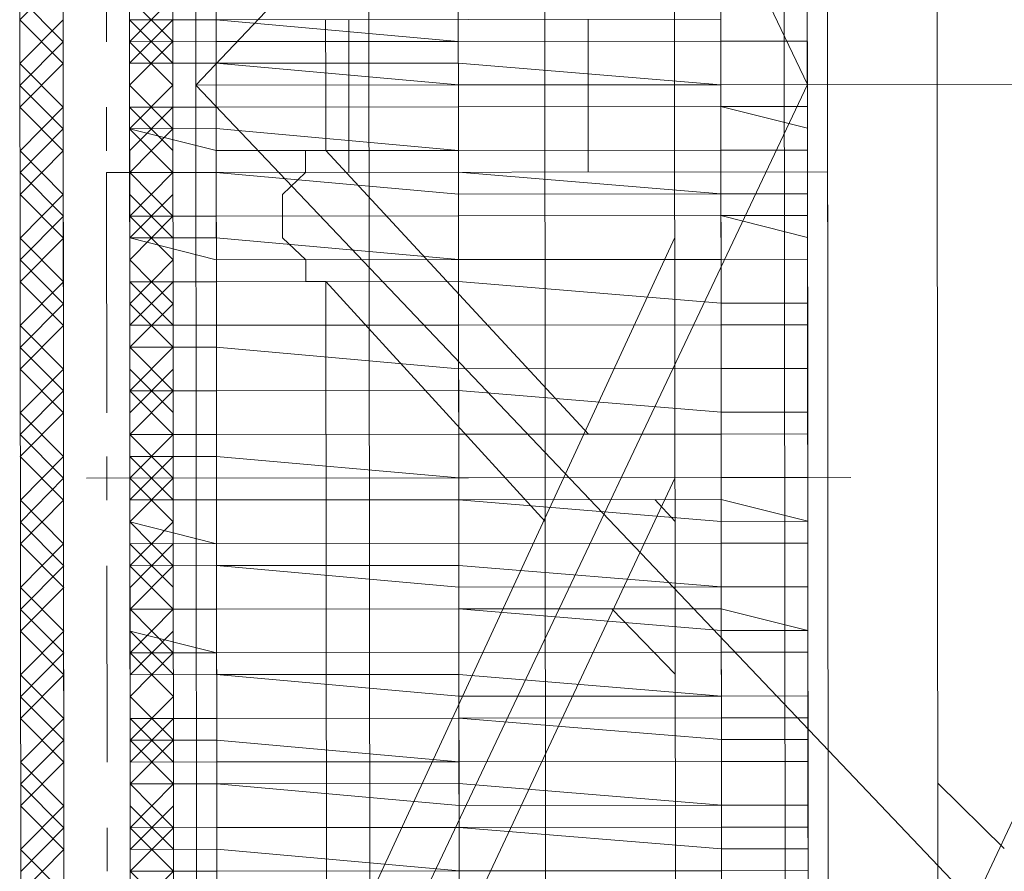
# Model space of a CAD drawing. Header units: inches. Extents: x -5850 to 5646, y 8947 to 13007.
# Tile 74 of 256: x -4345 to -4326, y 10572 to 10589. Entities that reach past the tile are written whole.
import ezdxf

# ---------------------------------------------------------------- set-up
doc = ezdxf.new("R2010")
doc.units = ezdxf.units.IN
doc.header["$MEASUREMENT"] = 0
doc.layers.add('at_Entity', color=7, linetype='Continuous')

msp = doc.modelspace()

# ---------------------------------------------------------------- linework, layer by layer
at = {"layer": 'at_Entity', "color": 7, "lineweight": 20}
for p, q in [((-4341.428, 10560.866), (-4342.113, 11327.941)), ((-4344.43, 10612.395), (-4344.408, 10587.474)), ((-4341.842, 10587.476), (-4341.865, 10612.397)), ((-4341.865, 10612.397), (-4330.02, 10587.487)), ((-4318.221, 10612.418), (-4341.842, 10587.476)), ((-4332.608, 10612.406), (-4332.586, 10587.485)), ((-4330.02, 10587.487), (-4330.043, 10612.408)), ((-4327.511, 10587.489), (-4327.533, 10612.41)), ((-4345.225, 10565.932), (-4345.25, 10593.808)), ((-4342.269, 10565.934), (-4342.294, 10593.811)), ((-4341.433, 10565.935), (-4341.458, 10593.811)), ((-4338.477, 10565.938), (-4338.502, 10593.814)), ((-4335.076, 10565.941), (-4335.101, 10593.817)), ((-4331.674, 10565.944), (-4331.699, 10593.82)), ((-4344.389, 10567.198), (-4344.412, 10592.967)), ((-4343.13, 10592.968), (-4343.107, 10567.199)), ((-4330.448, 10567.211), (-4330.471, 10592.979)), ((-4329.635, 10592.98), (-4329.612, 10567.211)), ((-4344.389, 10567.198), (-4344.412, 10592.543)), ((-4343.107, 10567.199), (-4343.129, 10592.544)), ((-4343.126, 10588.741), (-4343.126, 10589.165)), ((-4343.126, 10588.741), (-4341.453, 10588.743)), ((-4343.126, 10588.741), (-4343.126, 10588.317)), ((-4331.694, 10588.751), (-4341.453, 10588.743)), ((-4341.453, 10588.743), (-4341.432, 10565.087)), ((-4341.453, 10588.743), (-4336.769, 10588.323)), ((-4339.333, 10587.479), (-4339.334, 10588.744)), ((-4338.888, 10588.745), (-4338.885, 10585.789)), ((-4334.26, 10588.749), (-4334.257, 10585.793)), ((-4331.694, 10588.751), (-4331.673, 10565.096)), ((-4330.021, 10588.329), (-4330.022, 10588.753)), ((-4330.022, 10588.753), (-4330.021, 10588.329)), ((-4343.126, 10588.317), (-4341.453, 10588.319)), ((-4343.125, 10587.899), (-4343.126, 10588.317)), ((-4343.125, 10587.899), (-4343.126, 10588.317)), ((-4336.769, 10588.323), (-4341.453, 10588.319)), ((-4336.769, 10588.323), (-4331.694, 10588.327)), ((-4331.694, 10588.327), (-4336.769, 10588.323)), ((-4331.694, 10588.327), (-4330.021, 10588.329)), ((-4330.021, 10588.329), (-4331.694, 10588.327)), ((-4330.021, 10588.329), (-4330.02, 10587.487)), ((-4343.125, 10587.899), (-4341.452, 10587.9)), ((-4341.452, 10587.9), (-4343.125, 10587.899)), ((-4343.125, 10587.051), (-4343.125, 10587.899)), ((-4336.768, 10587.905), (-4341.452, 10587.9)), ((-4341.452, 10587.9), (-4336.768, 10587.481)), ((-4336.768, 10587.905), (-4331.693, 10587.485)), ((-4330.02, 10587.487), (-4330.021, 10587.911)), ((-4344.408, 10587.474), (-4344.363, 10537.632)), ((-4343.125, 10587.051), (-4343.125, 10587.475)), ((-4318.198, 10587.497), (-4341.842, 10587.476)), ((-4341.798, 10537.634), (-4341.842, 10587.476)), ((-4341.842, 10587.476), (-4318.176, 10562.576)), ((-4330.02, 10587.487), (-4341.82, 10562.555)), ((-4339.332, 10586.213), (-4339.333, 10587.479)), ((-4331.693, 10587.485), (-4336.768, 10587.481)), ((-4332.586, 10587.485), (-4332.541, 10537.643)), ((-4331.693, 10587.485), (-4330.02, 10587.487)), ((-4330.02, 10587.487), (-4331.693, 10587.485)), ((-4329.976, 10537.645), (-4330.02, 10587.487)), ((-4330.02, 10587.487), (-4330.02, 10587.063)), ((-4327.466, 10537.647), (-4327.511, 10587.489)), ((-4343.125, 10587.051), (-4341.452, 10587.053)), ((-4341.452, 10587.053), (-4343.125, 10587.051)), ((-4343.124, 10586.633), (-4343.125, 10587.051)), ((-4343.124, 10586.633), (-4343.125, 10587.051)), ((-4341.452, 10587.053), (-4336.767, 10587.057)), ((-4336.767, 10587.057), (-4341.452, 10587.053)), ((-4336.767, 10587.057), (-4331.693, 10587.062)), ((-4331.693, 10587.062), (-4336.767, 10587.057)), ((-4330.02, 10587.063), (-4331.693, 10587.062)), ((-4331.693, 10587.062), (-4330.02, 10586.645)), ((-4330.02, 10586.645), (-4330.02, 10587.063)), ((-4330.019, 10586.221), (-4330.02, 10586.645)), ((-4330.02, 10586.645), (-4330.019, 10586.221)), ((-4341.451, 10586.635), (-4343.124, 10586.633)), ((-4343.124, 10586.633), (-4341.451, 10586.211)), ((-4343.123, 10585.786), (-4343.124, 10586.633)), ((-4341.451, 10586.635), (-4336.767, 10586.215)), ((-4343.123, 10585.786), (-4343.124, 10586.209)), ((-4336.767, 10586.215), (-4341.451, 10586.211)), ((-4339.722, 10586.212), (-4339.332, 10586.213)), ((-4339.722, 10585.789), (-4339.722, 10586.212)), ((-4339.332, 10586.213), (-4334.252, 10580.724)), ((-4336.767, 10586.215), (-4331.692, 10586.22)), ((-4331.692, 10586.22), (-4336.767, 10586.215)), ((-4331.692, 10586.22), (-4330.019, 10586.221)), ((-4330.019, 10586.221), (-4331.692, 10586.22)), ((-4330.019, 10586.221), (-4330.018, 10585.373)), ((-4343.57, 10585.785), (-4341.841, 10585.787)), ((-4343.57, 10585.785), (-4343.568, 10584.519)), ((-4343.123, 10585.786), (-4341.451, 10585.787)), ((-4341.451, 10585.787), (-4343.123, 10585.786)), ((-4343.123, 10584.943), (-4343.123, 10585.786)), ((-4329.629, 10585.798), (-4341.841, 10585.787)), ((-4336.766, 10585.791), (-4341.451, 10585.787)), ((-4341.451, 10585.787), (-4336.766, 10585.367)), ((-4340.168, 10585.364), (-4339.722, 10585.789)), ((-4336.766, 10585.791), (-4331.691, 10585.372)), ((-4330.018, 10585.373), (-4330.019, 10585.797)), ((-4329.629, 10585.798), (-4329.627, 10584.532)), ((-4343.123, 10584.943), (-4343.123, 10585.362)), ((-4340.167, 10584.522), (-4340.168, 10585.364)), ((-4331.691, 10585.372), (-4336.766, 10585.367)), ((-4331.691, 10585.372), (-4330.018, 10585.373)), ((-4330.018, 10585.373), (-4331.691, 10585.372)), ((-4330.018, 10585.373), (-4330.018, 10584.955)), ((-4343.123, 10584.943), (-4341.45, 10584.945)), ((-4341.45, 10584.945), (-4343.123, 10584.943)), ((-4343.122, 10584.52), (-4343.123, 10584.943)), ((-4343.122, 10584.52), (-4343.123, 10584.943)), ((-4341.45, 10584.945), (-4336.766, 10584.949)), ((-4336.766, 10584.949), (-4341.45, 10584.945)), ((-4336.766, 10584.949), (-4331.691, 10584.954)), ((-4331.691, 10584.954), (-4336.766, 10584.949)), ((-4330.018, 10584.955), (-4331.691, 10584.954)), ((-4331.691, 10584.954), (-4330.018, 10584.531)), ((-4330.018, 10584.531), (-4330.018, 10584.955)), ((-4341.449, 10584.521), (-4343.122, 10584.52)), ((-4343.122, 10584.52), (-4341.449, 10584.097)), ((-4343.122, 10583.672), (-4343.122, 10584.52)), ((-4341.449, 10584.521), (-4336.765, 10584.102)), ((-4332.583, 10584.529), (-4340.987, 10566.359)), ((-4339.72, 10584.099), (-4340.167, 10584.522)), ((-4330.017, 10584.108), (-4330.018, 10584.531)), ((-4330.018, 10584.531), (-4330.017, 10584.108)), ((-4327.496, 10570.169), (-4320.761, 10584.54)), ((-4343.122, 10583.672), (-4343.122, 10584.096)), ((-4336.765, 10584.102), (-4341.449, 10584.097)), ((-4339.72, 10583.675), (-4339.72, 10584.099)), ((-4336.765, 10584.102), (-4331.69, 10584.106)), ((-4331.69, 10584.106), (-4336.765, 10584.102)), ((-4331.69, 10584.106), (-4330.017, 10584.108)), ((-4330.017, 10584.108), (-4331.69, 10584.106)), ((-4330.017, 10584.108), (-4330.017, 10583.26)), ((-4343.122, 10583.672), (-4341.449, 10583.674)), ((-4341.449, 10583.674), (-4343.122, 10583.672)), ((-4343.121, 10582.83), (-4343.122, 10583.672)), ((-4341.449, 10583.674), (-4336.764, 10583.678)), ((-4336.764, 10583.678), (-4341.449, 10583.674)), ((-4339.33, 10583.675), (-4339.72, 10583.675)), ((-4339.318, 10570.158), (-4339.33, 10583.675)), ((-4339.33, 10583.675), (-4335.087, 10579.034)), ((-4336.764, 10583.678), (-4331.69, 10583.258)), ((-4331.69, 10583.258), (-4336.764, 10583.678)), ((-4330.017, 10583.26), (-4330.017, 10583.684)), ((-4343.121, 10582.83), (-4343.121, 10583.248)), ((-4331.69, 10583.258), (-4330.017, 10583.26)), ((-4330.017, 10583.26), (-4331.69, 10583.258)), ((-4330.016, 10582.842), (-4330.017, 10583.26)), ((-4330.017, 10583.26), (-4330.016, 10582.842)), ((-4336.764, 10582.836), (-4331.689, 10582.84)), ((-4331.689, 10582.84), (-4336.764, 10582.836)), ((-4331.689, 10582.84), (-4330.016, 10582.842)), ((-4330.016, 10582.842), (-4331.689, 10582.84)), ((-4330.016, 10582.842), (-4330.015, 10581.994)), ((-4343.121, 10582.83), (-4341.448, 10582.832)), ((-4341.448, 10582.832), (-4343.121, 10582.83)), ((-4343.12, 10582.406), (-4343.121, 10582.83)), ((-4343.12, 10582.406), (-4343.121, 10582.83)), ((-4341.448, 10582.832), (-4336.764, 10582.836)), ((-4341.448, 10582.832), (-4336.764, 10582.836)), ((-4343.12, 10582.406), (-4341.448, 10582.408)), ((-4341.448, 10582.408), (-4343.12, 10582.406)), ((-4343.12, 10581.564), (-4343.12, 10582.406)), ((-4341.448, 10582.408), (-4336.763, 10581.988)), ((-4336.763, 10581.988), (-4341.448, 10582.408)), ((-4330.015, 10581.994), (-4330.016, 10582.418)), ((-4343.12, 10581.564), (-4343.12, 10581.982)), ((-4336.763, 10581.988), (-4331.688, 10581.993)), ((-4331.688, 10581.993), (-4336.763, 10581.988)), ((-4331.688, 10581.993), (-4330.015, 10581.994)), ((-4330.015, 10581.994), (-4331.688, 10581.993)), ((-4330.015, 10581.994), (-4330.015, 10581.152)), ((-4343.12, 10581.564), (-4341.447, 10581.566)), ((-4341.447, 10581.566), (-4343.12, 10581.564)), ((-4343.119, 10580.717), (-4343.12, 10581.564)), ((-4341.447, 10581.566), (-4336.763, 10581.57)), ((-4336.763, 10581.57), (-4341.447, 10581.566)), ((-4336.763, 10581.57), (-4331.688, 10581.151)), ((-4331.688, 10581.151), (-4336.763, 10581.57)), ((-4330.015, 10581.152), (-4330.015, 10581.576)), ((-4343.119, 10580.717), (-4343.119, 10581.14)), ((-4331.688, 10581.151), (-4330.015, 10581.152)), ((-4330.015, 10581.152), (-4331.688, 10581.151)), ((-4330.014, 10580.728), (-4330.015, 10581.152)), ((-4330.015, 10581.152), (-4330.014, 10580.728)), ((-4343.119, 10580.717), (-4341.446, 10580.718)), ((-4341.446, 10580.718), (-4343.119, 10580.717)), ((-4343.119, 10580.293), (-4343.119, 10580.717)), ((-4343.119, 10580.293), (-4343.119, 10580.717)), ((-4341.446, 10580.718), (-4336.762, 10580.722)), ((-4341.446, 10580.718), (-4336.762, 10580.722)), ((-4336.762, 10580.722), (-4331.687, 10580.727)), ((-4331.687, 10580.727), (-4336.762, 10580.722)), ((-4331.687, 10580.727), (-4330.014, 10580.728)), ((-4330.014, 10580.728), (-4331.687, 10580.727)), ((-4330.014, 10580.728), (-4330.014, 10579.886)), ((-4343.119, 10580.293), (-4341.446, 10580.294)), ((-4341.446, 10580.294), (-4343.119, 10580.293)), ((-4343.118, 10579.451), (-4343.119, 10580.293)), ((-4341.446, 10580.294), (-4336.761, 10579.88)), ((-4341.446, 10580.294), (-4336.761, 10579.88)), ((-4330.014, 10579.886), (-4330.014, 10580.304)), ((-4343.118, 10579.451), (-4343.118, 10579.875)), ((-4332.579, 10579.884), (-4339.313, 10565.513)), ((-4336.761, 10579.88), (-4331.687, 10579.885)), ((-4331.687, 10579.885), (-4336.761, 10579.88)), ((-4331.687, 10579.885), (-4330.014, 10579.886)), ((-4330.014, 10579.886), (-4331.687, 10579.885)), ((-4330.014, 10579.886), (-4330.013, 10579.039)), ((-4343.118, 10579.451), (-4341.445, 10579.452)), ((-4341.445, 10579.452), (-4343.118, 10579.451)), ((-4343.117, 10579.027), (-4343.118, 10579.451)), ((-4341.445, 10579.452), (-4336.761, 10579.456)), ((-4336.761, 10579.456), (-4341.445, 10579.452)), ((-4331.686, 10579.461), (-4336.761, 10579.456)), ((-4336.761, 10579.456), (-4331.686, 10579.037)), ((-4332.969, 10579.46), (-4332.578, 10579.036)), ((-4331.686, 10579.461), (-4330.013, 10579.039)), ((-4330.013, 10579.039), (-4330.013, 10579.462)), ((-4330.013, 10579.039), (-4331.686, 10579.037)), ((-4330.012, 10578.615), (-4330.013, 10579.039)), ((-4330.013, 10579.039), (-4330.012, 10578.615)), ((-4343.117, 10579.027), (-4341.444, 10578.605)), ((-4343.117, 10579.027), (-4343.117, 10578.603)), ((-4336.76, 10578.609), (-4343.117, 10578.603)), ((-4343.117, 10578.179), (-4343.117, 10578.603)), ((-4343.117, 10578.179), (-4343.117, 10578.603)), ((-4341.444, 10578.605), (-4336.76, 10578.609)), ((-4336.76, 10578.609), (-4331.685, 10578.613)), ((-4336.76, 10578.609), (-4331.685, 10578.613)), ((-4331.685, 10578.613), (-4330.012, 10578.615)), ((-4330.012, 10578.615), (-4331.685, 10578.613)), ((-4330.012, 10578.615), (-4330.012, 10577.773)), ((-4343.117, 10578.179), (-4341.444, 10578.181)), ((-4341.444, 10578.181), (-4343.117, 10578.179)), ((-4343.116, 10577.337), (-4343.117, 10578.179)), ((-4341.444, 10578.181), (-4336.76, 10578.185)), ((-4341.444, 10578.181), (-4336.759, 10577.767)), ((-4336.76, 10578.185), (-4331.685, 10577.771)), ((-4330.012, 10577.773), (-4330.012, 10578.191)), ((-4343.116, 10577.337), (-4343.116, 10577.761)), ((-4331.685, 10577.771), (-4336.759, 10577.767)), ((-4331.685, 10577.771), (-4330.012, 10577.773)), ((-4330.012, 10577.773), (-4331.685, 10577.771)), ((-4330.012, 10577.773), (-4330.011, 10576.925)), ((-4343.116, 10577.337), (-4341.443, 10577.339)), ((-4341.443, 10577.339), (-4343.116, 10577.337)), ((-4343.116, 10576.913), (-4343.116, 10577.337)), ((-4341.443, 10577.339), (-4336.759, 10577.343)), ((-4341.443, 10577.339), (-4336.759, 10577.343)), ((-4331.684, 10577.347), (-4336.759, 10577.343)), ((-4336.759, 10577.343), (-4331.684, 10576.924)), ((-4333.803, 10577.346), (-4332.575, 10576.081)), ((-4331.684, 10577.347), (-4330.011, 10576.925)), ((-4330.011, 10576.925), (-4330.011, 10577.349)), ((-4343.116, 10576.913), (-4341.442, 10576.497)), ((-4343.116, 10576.913), (-4343.115, 10576.495)), ((-4330.011, 10576.925), (-4331.684, 10576.924)), ((-4330.011, 10576.507), (-4330.011, 10576.925)), ((-4330.011, 10576.925), (-4330.011, 10576.507)), ((-4341.442, 10576.497), (-4343.115, 10576.495)), ((-4343.115, 10576.071), (-4343.115, 10576.495)), ((-4343.115, 10576.071), (-4343.115, 10576.495)), ((-4341.442, 10576.497), (-4336.758, 10576.501)), ((-4341.442, 10576.497), (-4336.758, 10576.501)), ((-4336.758, 10576.501), (-4331.683, 10576.505)), ((-4331.683, 10576.505), (-4336.758, 10576.501)), ((-4331.683, 10576.505), (-4330.011, 10576.507)), ((-4330.011, 10576.507), (-4331.683, 10576.505)), ((-4330.011, 10576.507), (-4330.01, 10575.659)), ((-4343.115, 10576.071), (-4341.442, 10576.073)), ((-4341.442, 10576.073), (-4343.115, 10576.071)), ((-4343.114, 10575.224), (-4343.115, 10576.071)), ((-4336.758, 10576.077), (-4341.442, 10576.073)), ((-4341.442, 10576.073), (-4336.757, 10575.653)), ((-4336.758, 10576.077), (-4331.683, 10575.658)), ((-4330.01, 10575.659), (-4330.01, 10576.083)), ((-4343.114, 10575.224), (-4343.114, 10575.648)), ((-4331.683, 10575.658), (-4336.757, 10575.653)), ((-4331.683, 10575.658), (-4330.01, 10575.659)), ((-4330.01, 10575.659), (-4331.683, 10575.658)), ((-4330.01, 10575.659), (-4330.009, 10575.235)), ((-4343.114, 10575.224), (-4341.441, 10575.225)), ((-4341.441, 10575.225), (-4343.114, 10575.224)), ((-4343.114, 10574.806), (-4343.114, 10575.224)), ((-4341.441, 10575.225), (-4336.757, 10575.229)), ((-4341.441, 10575.225), (-4336.757, 10575.229)), ((-4331.682, 10575.234), (-4336.757, 10575.229)), ((-4336.757, 10575.229), (-4331.682, 10574.816)), ((-4331.682, 10575.234), (-4330.009, 10575.235)), ((-4330.009, 10574.817), (-4330.009, 10575.235)), ((-4343.114, 10574.806), (-4341.441, 10574.807)), ((-4343.114, 10574.806), (-4343.113, 10574.382)), ((-4341.441, 10574.807), (-4336.756, 10574.387)), ((-4331.682, 10574.816), (-4330.009, 10574.817)), ((-4330.009, 10574.393), (-4330.009, 10574.817)), ((-4330.009, 10574.817), (-4330.009, 10574.393)), ((-4343.113, 10574.382), (-4341.44, 10574.383)), ((-4343.113, 10573.958), (-4343.113, 10574.382)), ((-4343.113, 10573.958), (-4343.113, 10574.382)), ((-4336.756, 10574.387), (-4341.44, 10574.383)), ((-4336.756, 10574.387), (-4331.682, 10574.392)), ((-4331.682, 10574.392), (-4336.756, 10574.387)), ((-4331.682, 10574.392), (-4330.009, 10574.393)), ((-4330.009, 10574.393), (-4331.682, 10574.392)), ((-4330.009, 10574.393), (-4330.008, 10573.546)), ((-4343.113, 10573.958), (-4341.44, 10573.959)), ((-4341.44, 10573.959), (-4343.113, 10573.958)), ((-4343.112, 10573.11), (-4343.113, 10573.958)), ((-4336.756, 10573.964), (-4341.44, 10573.959)), ((-4341.44, 10573.959), (-4336.755, 10573.54)), ((-4336.756, 10573.964), (-4331.681, 10573.544)), ((-4330.008, 10573.546), (-4330.008, 10573.97)), ((-4327.499, 10573.972), (-4326.215, 10572.707)), ((-4343.112, 10573.11), (-4343.113, 10573.534)), ((-4331.681, 10573.544), (-4336.755, 10573.54)), ((-4331.681, 10573.544), (-4330.008, 10573.546)), ((-4330.008, 10573.546), (-4331.681, 10573.544)), ((-4330.008, 10573.546), (-4330.008, 10573.122)), ((-4343.112, 10573.11), (-4341.439, 10573.112)), ((-4341.439, 10573.112), (-4343.112, 10573.11)), ((-4343.112, 10572.692), (-4343.112, 10573.11)), ((-4341.439, 10573.112), (-4336.755, 10573.116)), ((-4341.439, 10573.112), (-4336.755, 10573.116)), ((-4331.68, 10573.121), (-4336.755, 10573.116)), ((-4336.755, 10573.116), (-4331.68, 10572.702)), ((-4331.68, 10573.121), (-4330.008, 10573.122)), ((-4330.007, 10572.704), (-4330.008, 10573.122)), ((-4343.112, 10572.692), (-4341.439, 10572.694)), ((-4343.112, 10572.692), (-4343.111, 10572.268)), ((-4341.439, 10572.694), (-4336.754, 10572.274)), ((-4331.68, 10572.702), (-4330.007, 10572.704)), ((-4330.007, 10572.28), (-4330.007, 10572.704)), ((-4330.007, 10572.704), (-4330.007, 10572.28)), ((-4343.111, 10572.268), (-4341.438, 10572.27)), ((-4343.111, 10571.844), (-4343.111, 10572.268)), ((-4343.111, 10571.844), (-4343.111, 10572.268)), ((-4341.438, 10572.27), (-4336.754, 10572.274)), ((-4336.754, 10572.274), (-4331.68, 10572.278)), ((-4331.68, 10572.278), (-4336.754, 10572.274)), ((-4331.68, 10572.278), (-4330.007, 10572.28)), ((-4330.007, 10572.28), (-4331.68, 10572.278)), ((-4330.007, 10572.28), (-4330.006, 10571.438))]:
    msp.add_line(p, q, dxfattribs=at)
at = {"layer": 'at_Entity', "color": 3, "lineweight": 20}
for p, q in [((-4343.572, 10588.317), (-4343.576, 10592.544)), ((-4336.771, 10590.86), (-4336.767, 10586.639)), ((-4345.245, 10588.739), (-4344.409, 10589.587)), ((-4345.246, 10589.163), (-4344.408, 10588.316)), ((-4343.126, 10588.317), (-4342.29, 10589.166)), ((-4343.126, 10589.165), (-4342.289, 10588.318)), ((-4336.769, 10589.17), (-4336.769, 10588.323)), ((-4345.245, 10588.739), (-4344.408, 10587.898)), ((-4345.244, 10587.897), (-4344.409, 10588.74)), ((-4343.126, 10588.741), (-4342.289, 10587.9)), ((-4343.125, 10587.899), (-4342.29, 10588.742)), ((-4345.244, 10587.473), (-4344.408, 10588.316)), ((-4343.126, 10588.317), (-4342.288, 10587.476)), ((-4343.125, 10587.475), (-4342.289, 10588.318)), ((-4336.768, 10587.481), (-4336.769, 10588.323)), ((-4345.244, 10587.049), (-4344.408, 10587.898)), ((-4345.244, 10587.897), (-4344.407, 10587.05)), ((-4330.021, 10587.911), (-4330.02, 10587.063)), ((-4345.244, 10587.473), (-4344.407, 10586.632)), ((-4343.125, 10587.475), (-4342.288, 10586.634)), ((-4343.124, 10586.633), (-4342.288, 10587.476)), ((-4336.767, 10587.057), (-4336.768, 10587.481)), ((-4336.768, 10587.481), (-4336.766, 10585.791)), ((-4345.244, 10587.049), (-4344.406, 10586.208)), ((-4345.243, 10586.207), (-4344.407, 10587.05)), ((-4343.57, 10586.209), (-4343.571, 10587.051)), ((-4343.125, 10587.051), (-4342.287, 10586.21)), ((-4343.124, 10586.209), (-4342.288, 10587.052)), ((-4345.242, 10585.784), (-4344.407, 10586.632)), ((-4343.124, 10586.633), (-4342.287, 10585.786)), ((-4343.123, 10585.786), (-4342.288, 10586.634)), ((-4345.243, 10586.207), (-4344.406, 10585.361)), ((-4345.242, 10585.36), (-4344.406, 10586.208)), ((-4345.242, 10585.784), (-4344.405, 10584.942)), ((-4343.123, 10584.943), (-4342.287, 10585.786)), ((-4343.123, 10585.786), (-4342.286, 10584.944)), ((-4336.766, 10585.791), (-4336.766, 10585.367)), ((-4336.766, 10585.791), (-4336.766, 10584.949)), ((-4336.766, 10585.367), (-4336.766, 10585.791)), ((-4330.019, 10585.797), (-4330.015, 10581.994)), ((-4345.242, 10585.36), (-4344.405, 10584.519)), ((-4345.241, 10584.518), (-4344.406, 10585.361)), ((-4343.565, 10581.14), (-4343.569, 10585.361)), ((-4343.123, 10585.362), (-4342.286, 10584.52)), ((-4343.122, 10584.52), (-4342.287, 10585.362)), ((-4336.764, 10583.678), (-4336.766, 10585.367)), ((-4345.241, 10584.094), (-4344.405, 10584.942)), ((-4343.123, 10584.943), (-4342.285, 10584.097)), ((-4343.122, 10584.096), (-4342.286, 10584.944)), ((-4345.241, 10583.67), (-4344.405, 10584.519)), ((-4345.241, 10584.518), (-4344.404, 10583.671)), ((-4336.765, 10584.102), (-4336.765, 10584.525)), ((-4345.241, 10584.094), (-4344.404, 10583.247)), ((-4343.122, 10584.096), (-4342.285, 10583.249)), ((-4343.121, 10583.248), (-4342.285, 10584.097)), ((-4345.241, 10583.67), (-4344.403, 10582.829)), ((-4345.24, 10582.828), (-4344.404, 10583.671)), ((-4343.122, 10583.672), (-4342.284, 10582.831)), ((-4343.121, 10582.83), (-4342.285, 10583.673)), ((-4336.764, 10583.678), (-4336.764, 10582.836)), ((-4336.764, 10583.678), (-4336.764, 10583.254)), ((-4336.764, 10583.678), (-4336.761, 10579.88)), ((-4345.239, 10582.404), (-4344.404, 10583.247)), ((-4343.121, 10583.248), (-4342.284, 10582.407)), ((-4343.12, 10582.406), (-4342.285, 10583.249)), ((-4336.764, 10582.836), (-4336.764, 10583.254)), ((-4336.764, 10583.254), (-4336.764, 10582.836)), ((-4345.24, 10582.828), (-4344.403, 10581.981)), ((-4345.239, 10581.981), (-4344.403, 10582.829)), ((-4336.764, 10582.836), (-4336.763, 10581.57)), ((-4345.239, 10582.404), (-4344.402, 10581.563)), ((-4343.12, 10581.564), (-4342.284, 10582.407)), ((-4343.12, 10582.406), (-4342.283, 10581.565)), ((-4336.763, 10581.988), (-4336.763, 10582.412)), ((-4345.239, 10581.981), (-4344.402, 10581.139)), ((-4345.238, 10581.138), (-4344.403, 10581.981)), ((-4343.12, 10581.982), (-4342.283, 10581.141)), ((-4343.119, 10581.14), (-4342.284, 10581.983)), ((-4336.763, 10581.57), (-4336.763, 10581.988)), ((-4345.238, 10580.715), (-4344.402, 10581.563)), ((-4343.12, 10581.564), (-4342.282, 10580.717)), ((-4343.119, 10580.717), (-4342.283, 10581.565)), ((-4336.763, 10581.57), (-4336.762, 10580.722)), ((-4345.238, 10580.291), (-4344.402, 10581.139)), ((-4345.238, 10581.138), (-4344.401, 10580.292)), ((-4336.762, 10580.722), (-4336.762, 10581.146)), ((-4336.762, 10580.722), (-4336.762, 10581.146)), ((-4330.015, 10581.152), (-4330.014, 10579.886)), ((-4345.238, 10580.715), (-4344.401, 10579.873)), ((-4343.119, 10580.717), (-4342.282, 10579.875)), ((-4343.118, 10579.875), (-4342.282, 10580.717)), ((-4336.76, 10578.609), (-4336.762, 10580.722)), ((-4345.238, 10580.291), (-4344.4, 10579.45)), ((-4345.237, 10579.449), (-4344.401, 10580.292)), ((-4343.564, 10579.45), (-4343.565, 10580.292)), ((-4343.119, 10580.293), (-4342.281, 10579.451)), ((-4343.118, 10579.451), (-4342.282, 10580.293)), ((-4336.761, 10579.88), (-4336.761, 10580.298)), ((-4345.236, 10579.025), (-4344.401, 10579.873)), ((-4329.177, 10579.887), (-4343.955, 10579.874)), ((-4343.118, 10579.875), (-4342.281, 10579.028)), ((-4343.117, 10579.027), (-4342.282, 10579.875)), ((-4336.761, 10579.456), (-4336.761, 10579.88)), ((-4345.237, 10579.449), (-4344.4, 10578.602)), ((-4345.236, 10578.601), (-4344.4, 10579.45)), ((-4330.013, 10579.039), (-4330.009, 10574.817)), ((-4345.236, 10579.025), (-4344.399, 10578.178)), ((-4343.117, 10578.179), (-4342.281, 10579.028)), ((-4343.117, 10579.027), (-4342.28, 10578.18)), ((-4345.236, 10578.601), (-4344.399, 10577.76)), ((-4345.235, 10577.759), (-4344.4, 10578.602)), ((-4343.117, 10578.603), (-4342.28, 10577.762)), ((-4343.116, 10577.761), (-4342.281, 10578.604)), ((-4336.76, 10578.609), (-4336.76, 10578.185)), ((-4336.76, 10578.609), (-4336.759, 10577.767)), ((-4345.235, 10577.335), (-4344.399, 10578.178)), ((-4343.559, 10574.381), (-4343.563, 10578.179)), ((-4343.117, 10578.179), (-4342.279, 10577.338)), ((-4343.116, 10577.337), (-4342.28, 10578.18)), ((-4336.759, 10577.767), (-4336.76, 10578.185)), ((-4336.76, 10578.185), (-4336.759, 10577.767)), ((-4345.235, 10576.912), (-4344.399, 10577.76)), ((-4345.235, 10577.759), (-4344.398, 10576.912)), ((-4336.759, 10577.767), (-4336.759, 10577.343)), ((-4336.759, 10577.343), (-4336.759, 10577.767)), ((-4336.759, 10577.767), (-4336.759, 10577.343)), ((-4345.235, 10577.335), (-4344.398, 10576.494)), ((-4343.116, 10577.337), (-4342.279, 10576.496)), ((-4343.115, 10576.495), (-4342.279, 10577.338)), ((-4336.759, 10577.343), (-4336.758, 10576.501)), ((-4345.235, 10576.912), (-4344.397, 10576.07)), ((-4345.234, 10576.069), (-4344.398, 10576.912)), ((-4343.116, 10576.913), (-4342.278, 10576.072)), ((-4343.115, 10576.071), (-4342.279, 10576.914)), ((-4336.758, 10576.919), (-4336.755, 10572.698)), ((-4336.758, 10576.501), (-4336.758, 10576.919)), ((-4345.233, 10575.646), (-4344.398, 10576.494)), ((-4343.115, 10576.495), (-4342.278, 10575.648)), ((-4343.114, 10575.648), (-4342.279, 10576.496)), ((-4336.758, 10576.501), (-4336.758, 10576.077)), ((-4345.234, 10576.069), (-4344.397, 10575.223)), ((-4345.233, 10575.222), (-4344.397, 10576.07)), ((-4336.758, 10576.077), (-4336.757, 10575.653)), ((-4345.233, 10575.646), (-4344.396, 10574.804)), ((-4343.114, 10574.806), (-4342.278, 10575.648)), ((-4343.114, 10575.648), (-4342.277, 10574.806)), ((-4336.757, 10575.653), (-4336.757, 10575.229)), ((-4336.757, 10575.229), (-4336.757, 10575.653)), ((-4345.233, 10575.222), (-4344.396, 10574.381)), ((-4345.232, 10574.38), (-4344.397, 10575.223)), ((-4343.114, 10575.224), (-4342.277, 10574.382)), ((-4343.113, 10574.382), (-4342.278, 10575.225)), ((-4336.757, 10575.229), (-4336.757, 10574.811)), ((-4345.232, 10573.956), (-4344.396, 10574.804)), ((-4343.114, 10574.806), (-4342.276, 10573.959)), ((-4343.113, 10573.958), (-4342.277, 10574.806)), ((-4336.756, 10574.387), (-4336.757, 10574.811)), ((-4336.756, 10573.964), (-4336.757, 10574.811)), ((-4345.232, 10573.532), (-4344.396, 10574.381)), ((-4345.232, 10574.38), (-4344.395, 10573.533)), ((-4345.232, 10573.956), (-4344.395, 10573.109)), ((-4343.113, 10573.958), (-4342.276, 10573.111)), ((-4343.112, 10573.11), (-4342.276, 10573.959)), ((-4336.756, 10573.964), (-4336.755, 10573.54)), ((-4330.008, 10573.97), (-4330.008, 10573.122)), ((-4345.232, 10573.532), (-4344.394, 10572.691)), ((-4345.231, 10572.69), (-4344.395, 10573.533)), ((-4343.113, 10573.534), (-4342.275, 10572.693)), ((-4343.112, 10572.692), (-4342.276, 10573.535)), ((-4336.755, 10573.54), (-4336.755, 10573.116)), ((-4345.23, 10572.266), (-4344.395, 10573.109)), ((-4343.557, 10572.268), (-4343.558, 10573.11)), ((-4343.112, 10573.11), (-4342.275, 10572.269)), ((-4343.111, 10572.268), (-4342.276, 10573.111)), ((-4336.755, 10573.116), (-4336.754, 10572.274)), ((-4336.755, 10573.116), (-4336.755, 10572.698)), ((-4345.231, 10572.69), (-4344.394, 10571.843)), ((-4345.23, 10571.843), (-4344.394, 10572.691)), ((-4336.754, 10572.274), (-4336.755, 10572.698)), ((-4336.755, 10572.698), (-4336.754, 10572.274)), ((-4343.111, 10571.426), (-4342.275, 10572.269)), ((-4343.111, 10572.268), (-4342.274, 10571.427)), ((-4336.754, 10572.274), (-4336.754, 10571.85))]:
    msp.add_line(p, q, dxfattribs=at)

doc.saveas('drawing.dxf')
